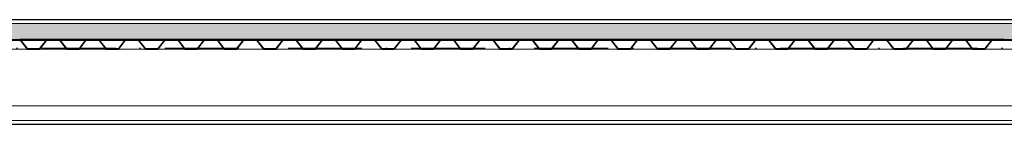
# Model space of a CAD drawing. Header units: millimetres. Extents: x 200776 to 378340, y -23587 to 19113.
# Tile 11 of 61: x 224504 to 228504, y 4675 to 5100. Entities that reach past the tile are written whole.
import ezdxf

# ---------------------------------------------------------------- set-up
doc = ezdxf.new("R2010")
doc.units = ezdxf.units.MM
doc.linetypes.add('Čerchovaná 3mm', pattern=[500, 300, -100, 0, -100])
for name, color, linetype, lineweight in [('CA_NEVHRA1', 3, 'Čerchovaná 3mm', 13), ('CA_PODLAHA', 1, 'Continuous', 25), ('CA_PODLAHA25', 7, 'Continuous', 13), ('CA_POHHRA18', 9, 'Continuous', 9), ('CA_REZY', 1, 'Continuous', 25), ('CA_SRAFY', 9, 'Continuous', 25), ('CA_ZARIZPRED', 8, 'Continuous', 13)]:
    doc.layers.add(name, color=color, linetype=linetype, lineweight=lineweight)

# ---------------------------------------------------------------- blocks, each defined once
blk = doc.blocks.new('ocelová kce final - 11542_003_OK-HALA_TaO-2_ET_AciS_2025-05-29_upr_dwg-2597525-Řez 1 - vestavek V9')
at = {"layer": 'CA_REZY'}
for p, q in [((246896, 5100), (205100, 5100)), ((205100, 5019), (246896, 5019)), ((224616.1, 5019), (224503.9, 5019)), ((224506.2, 5016.7), (224532.9, 4981.6)), ((224507.1, 5017.4), (224533.8, 4982.3)), ((224533.8, 4982.3), (224507.1, 5017.4)), ((224586.2, 4982.3), (224612.9, 5017.4)), ((224612.9, 5017.4), (224586.2, 4982.3)), ((224587.1, 4981.6), (224613.8, 5016.7)), ((224663.8, 5019), (224616.2, 5019)), ((224616.2, 5017.9), (224663.8, 5017.9)), ((224776.1, 5019), (224663.9, 5019)), ((224666.2, 5016.7), (224692.9, 4981.6)), ((224667.1, 5017.4), (224693.8, 4982.3)), ((224693.8, 4982.3), (224667.1, 5017.4)), ((224746.2, 4982.3), (224772.9, 5017.4)), ((224772.9, 5017.4), (224746.2, 4982.3)), ((224747.1, 4981.6), (224773.8, 5016.7)), ((224823.8, 5019), (224776.2, 5019)), ((224776.2, 5017.9), (224823.8, 5017.9)), ((224936.1, 5019), (224823.9, 5019)), ((224826.2, 5016.7), (224852.9, 4981.6)), ((224827.1, 5017.4), (224853.8, 4982.3)), ((224853.8, 4982.3), (224827.1, 5017.4)), ((224906.2, 4982.3), (224932.9, 5017.4)), ((224932.9, 5017.4), (224906.2, 4982.3)), ((224907.1, 4981.6), (224933.8, 5016.7)), ((224983.8, 5019), (224936.2, 5019)), ((224936.2, 5017.9), (224983.8, 5017.9)), ((225096.1, 5019), (224983.9, 5019)), ((224986.2, 5016.7), (225012.9, 4981.6)), ((224987.1, 5017.4), (225013.8, 4982.3)), ((225013.8, 4982.3), (224987.1, 5017.4)), ((225066.2, 4982.3), (225092.9, 5017.4)), ((225092.9, 5017.4), (225066.2, 4982.3)), ((225067.1, 4981.6), (225093.8, 5016.7)), ((225143.8, 5019), (225096.2, 5019)), ((225096.2, 5017.9), (225143.8, 5017.9)), ((225256.1, 5019), (225143.9, 5019)), ((225146.2, 5016.7), (225172.9, 4981.6)), ((225147.1, 5017.4), (225173.8, 4982.3)), ((225173.8, 4982.3), (225147.1, 5017.4)), ((225226.2, 4982.3), (225252.9, 5017.4)), ((225252.9, 5017.4), (225226.2, 4982.3)), ((225227.1, 4981.6), (225253.8, 5016.7)), ((225300, 5019), (225256.2, 5019)), ((225256.2, 5017.9), (225300, 5017.9)), ((225303.8, 5019), (225260, 5019)), ((225260, 5019), (225260, 5017.9)), ((225260, 5017.9), (225303.8, 5017.9)), ((225300, 5017.9), (225300, 5019)), ((225416.1, 5019), (225303.9, 5019)), ((225306.2, 5016.7), (225332.9, 4981.6)), ((225307.1, 5017.4), (225333.8, 4982.3)), ((225333.8, 4982.3), (225307.1, 5017.4)), ((225386.2, 4982.3), (225412.9, 5017.4)), ((225412.9, 5017.4), (225386.2, 4982.3)), ((225387.1, 4981.6), (225413.8, 5016.7)), ((225463.8, 5019), (225416.2, 5019)), ((225416.2, 5017.9), (225463.8, 5017.9)), ((225576.1, 5019), (225463.9, 5019)), ((225466.2, 5016.7), (225492.9, 4981.6)), ((225467.1, 5017.4), (225493.8, 4982.3)), ((225493.8, 4982.3), (225467.1, 5017.4)), ((225546.2, 4982.3), (225572.9, 5017.4)), ((225572.9, 5017.4), (225546.2, 4982.3)), ((225547.1, 4981.6), (225573.8, 5016.7)), ((225623.8, 5019), (225576.2, 5019)), ((225576.2, 5017.9), (225623.8, 5017.9)), ((225736.1, 5019), (225623.9, 5019)), ((225626.2, 5016.7), (225652.9, 4981.6)), ((225627.1, 5017.4), (225653.8, 4982.3)), ((225653.8, 4982.3), (225627.1, 5017.4)), ((225706.2, 4982.3), (225732.9, 5017.4)), ((225732.9, 5017.4), (225706.2, 4982.3)), ((225707.1, 4981.6), (225733.8, 5016.7)), ((225783.8, 5019), (225736.2, 5019)), ((225736.2, 5017.9), (225783.8, 5017.9)), ((225896.1, 5019), (225783.9, 5019)), ((225786.2, 5016.7), (225812.9, 4981.6)), ((225787.1, 5017.4), (225813.8, 4982.3)), ((225813.8, 4982.3), (225787.1, 5017.4)), ((225866.2, 4982.3), (225892.9, 5017.4)), ((225892.9, 5017.4), (225866.2, 4982.3)), ((225867.1, 4981.6), (225893.8, 5016.7)), ((225943.8, 5019), (225896.2, 5019)), ((225896.2, 5017.9), (225943.8, 5017.9)), ((226056.1, 5019), (225943.9, 5019)), ((225946.2, 5016.7), (225972.9, 4981.6)), ((225947.1, 5017.4), (225973.8, 4982.3)), ((225973.8, 4982.3), (225947.1, 5017.4)), ((226026.2, 4982.3), (226052.9, 5017.4)), ((226052.9, 5017.4), (226026.2, 4982.3)), ((226027.1, 4981.6), (226053.8, 5016.7)), ((226103.8, 5019), (226056.2, 5019)), ((226056.2, 5017.9), (226103.8, 5017.9)), ((226216.1, 5019), (226103.9, 5019)), ((226106.2, 5016.7), (226132.9, 4981.6)), ((226107.1, 5017.4), (226133.8, 4982.3)), ((226133.8, 4982.3), (226107.1, 5017.4)), ((226186.2, 4982.3), (226212.9, 5017.4)), ((226212.9, 5017.4), (226186.2, 4982.3)), ((226187.1, 4981.6), (226213.8, 5016.7)), ((226260, 5019), (226216.2, 5019)), ((226216.2, 5017.9), (226260, 5017.9)), ((226263.8, 5019), (226220, 5019)), ((226220, 5019), (226220, 5017.9)), ((226220, 5017.9), (226263.8, 5017.9)), ((226260, 5017.9), (226260, 5019)), ((226376.1, 5019), (226263.9, 5019)), ((226266.2, 5016.7), (226292.9, 4981.6)), ((226267.1, 5017.4), (226293.8, 4982.3)), ((226293.8, 4982.3), (226267.1, 5017.4)), ((226346.2, 4982.3), (226372.9, 5017.4)), ((226372.9, 5017.4), (226346.2, 4982.3)), ((226347.1, 4981.6), (226373.8, 5016.7)), ((226423.8, 5019), (226376.2, 5019)), ((226376.2, 5017.9), (226423.8, 5017.9)), ((226536.1, 5019), (226423.9, 5019)), ((226426.2, 5016.7), (226452.9, 4981.6)), ((226427.1, 5017.4), (226453.8, 4982.3)), ((226453.8, 4982.3), (226427.1, 5017.4)), ((226506.2, 4982.3), (226532.9, 5017.4)), ((226532.9, 5017.4), (226506.2, 4982.3)), ((226507.1, 4981.6), (226533.8, 5016.7)), ((226583.8, 5019), (226536.2, 5019)), ((226536.2, 5017.9), (226583.8, 5017.9)), ((226696.1, 5019), (226583.9, 5019)), ((226586.2, 5016.7), (226612.9, 4981.6)), ((226587.1, 5017.4), (226613.8, 4982.3)), ((226613.8, 4982.3), (226587.1, 5017.4)), ((226666.2, 4982.3), (226692.9, 5017.4)), ((226692.9, 5017.4), (226666.2, 4982.3)), ((226667.1, 4981.6), (226693.8, 5016.7)), ((226743.8, 5019), (226696.2, 5019)), ((226696.2, 5017.9), (226743.8, 5017.9)), ((226856.1, 5019), (226743.9, 5019)), ((226746.2, 5016.7), (226772.9, 4981.6)), ((226747.1, 5017.4), (226773.8, 4982.3)), ((226773.8, 4982.3), (226747.1, 5017.4)), ((226826.2, 4982.3), (226852.9, 5017.4)), ((226852.9, 5017.4), (226826.2, 4982.3)), ((226827.1, 4981.6), (226853.8, 5016.7)), ((226903.8, 5019), (226856.2, 5019)), ((226856.2, 5017.9), (226903.8, 5017.9)), ((227016.1, 5019), (226903.9, 5019)), ((226906.2, 5016.7), (226932.9, 4981.6)), ((226907.1, 5017.4), (226933.8, 4982.3)), ((226933.8, 4982.3), (226907.1, 5017.4)), ((226986.2, 4982.3), (227012.9, 5017.4)), ((227012.9, 5017.4), (226986.2, 4982.3)), ((226987.1, 4981.6), (227013.8, 5016.7)), ((227063.8, 5019), (227016.2, 5019)), ((227016.2, 5017.9), (227063.8, 5017.9)), ((227176.1, 5019), (227063.9, 5019)), ((227066.2, 5016.7), (227092.9, 4981.6)), ((227067.1, 5017.4), (227093.8, 4982.3)), ((227093.8, 4982.3), (227067.1, 5017.4)), ((227146.2, 4982.3), (227172.9, 5017.4)), ((227172.9, 5017.4), (227146.2, 4982.3)), ((227147.1, 4981.6), (227173.8, 5016.7)), ((227220, 5019), (227176.2, 5019)), ((227176.2, 5017.9), (227220, 5017.9)), ((227223.8, 5019), (227180, 5019)), ((227180, 5019), (227180, 5017.9)), ((227180, 5017.9), (227223.8, 5017.9)), ((227220, 5017.9), (227220, 5019)), ((227336.1, 5019), (227223.9, 5019)), ((227226.2, 5016.7), (227252.9, 4981.6)), ((227227.1, 5017.4), (227253.8, 4982.3)), ((227253.8, 4982.3), (227227.1, 5017.4)), ((227306.2, 4982.3), (227332.9, 5017.4)), ((227332.9, 5017.4), (227306.2, 4982.3)), ((227307.1, 4981.6), (227333.8, 5016.7)), ((227383.8, 5019), (227336.2, 5019)), ((227336.2, 5017.9), (227383.8, 5017.9)), ((227496.1, 5019), (227383.9, 5019)), ((227386.2, 5016.7), (227412.9, 4981.6)), ((227387.1, 5017.4), (227413.8, 4982.3)), ((227413.8, 4982.3), (227387.1, 5017.4)), ((227466.2, 4982.3), (227492.9, 5017.4)), ((227492.9, 5017.4), (227466.2, 4982.3)), ((227467.1, 4981.6), (227493.8, 5016.7)), ((227543.8, 5019), (227496.2, 5019)), ((227496.2, 5017.9), (227543.8, 5017.9)), ((227656.1, 5019), (227543.9, 5019)), ((227546.2, 5016.7), (227572.9, 4981.6)), ((227547.1, 5017.4), (227573.8, 4982.3)), ((227573.8, 4982.3), (227547.1, 5017.4)), ((227626.2, 4982.3), (227652.9, 5017.4)), ((227652.9, 5017.4), (227626.2, 4982.3)), ((227627.1, 4981.6), (227653.8, 5016.7)), ((227703.8, 5019), (227656.2, 5019)), ((227656.2, 5017.9), (227703.8, 5017.9)), ((227816.1, 5019), (227703.9, 5019)), ((227706.2, 5016.7), (227732.9, 4981.6)), ((227707.1, 5017.4), (227733.8, 4982.3)), ((227733.8, 4982.3), (227707.1, 5017.4)), ((227786.2, 4982.3), (227812.9, 5017.4)), ((227812.9, 5017.4), (227786.2, 4982.3)), ((227787.1, 4981.6), (227813.8, 5016.7)), ((227863.8, 5019), (227816.2, 5019)), ((227816.2, 5017.9), (227863.8, 5017.9)), ((227976.1, 5019), (227863.9, 5019)), ((227866.2, 5016.7), (227892.9, 4981.6)), ((227867.1, 5017.4), (227893.8, 4982.3)), ((227893.8, 4982.3), (227867.1, 5017.4)), ((227946.2, 4982.3), (227972.9, 5017.4)), ((227972.9, 5017.4), (227946.2, 4982.3)), ((227947.1, 4981.6), (227973.8, 5016.7)), ((228023.8, 5019), (227976.2, 5019)), ((227976.2, 5017.9), (228023.8, 5017.9)), ((228136.1, 5019), (228023.9, 5019)), ((228026.2, 5016.7), (228052.9, 4981.6)), ((228027.1, 5017.4), (228053.8, 4982.3)), ((228053.8, 4982.3), (228027.1, 5017.4)), ((228106.2, 4982.3), (228132.9, 5017.4)), ((228132.9, 5017.4), (228106.2, 4982.3)), ((228107.1, 4981.6), (228133.8, 5016.7)), ((228180, 5019), (228136.2, 5019)), ((228136.2, 5017.9), (228180, 5017.9)), ((228183.8, 5019), (228140, 5019)), ((228140, 5019), (228140, 5017.9)), ((228140, 5017.9), (228183.8, 5017.9)), ((228180, 5017.9), (228180, 5019)), ((228296.1, 5019), (228183.9, 5019)), ((228186.2, 5016.7), (228212.9, 4981.6)), ((228187.1, 5017.4), (228213.8, 4982.3)), ((228213.8, 4982.3), (228187.1, 5017.4)), ((228266.2, 4982.3), (228292.9, 5017.4)), ((228292.9, 5017.4), (228266.2, 4982.3)), ((228267.1, 4981.6), (228293.8, 5016.7)), ((228343.8, 5019), (228296.2, 5019)), ((228296.2, 5017.9), (228343.8, 5017.9)), ((228456.1, 5019), (228343.9, 5019)), ((228346.2, 5016.7), (228372.9, 4981.6)), ((228347.1, 5017.4), (228373.8, 4982.3)), ((228373.8, 4982.3), (228347.1, 5017.4)), ((228426.2, 4982.3), (228452.9, 5017.4)), ((228452.9, 5017.4), (228426.2, 4982.3)), ((228427.1, 4981.6), (228453.8, 5016.7)), ((228503.8, 5019), (228456.2, 5019)), ((228456.2, 5017.9), (228503.8, 5017.9)), ((224536.2, 4981.1), (224583.8, 4981.1)), ((224583.8, 4981.1), (224536.2, 4981.1)), ((224536.2, 4980), (224583.8, 4980)), ((224696.2, 4981.1), (224743.8, 4981.1)), ((224743.8, 4981.1), (224696.2, 4981.1)), ((224696.2, 4980), (224743.8, 4980)), ((224856.2, 4981.1), (224903.8, 4981.1)), ((224903.8, 4981.1), (224856.2, 4981.1)), ((224856.2, 4980), (224903.8, 4980)), ((225016.2, 4981.1), (225063.8, 4981.1)), ((225063.8, 4981.1), (225016.2, 4981.1)), ((225016.2, 4980), (225063.8, 4980)), ((225176.2, 4981.1), (225223.8, 4981.1)), ((225223.8, 4981.1), (225176.2, 4981.1)), ((225176.2, 4980), (225223.8, 4980)), ((225336.2, 4981.1), (225383.8, 4981.1)), ((225383.8, 4981.1), (225336.2, 4981.1)), ((225336.2, 4980), (225383.8, 4980)), ((225496.2, 4981.1), (225543.8, 4981.1)), ((225543.8, 4981.1), (225496.2, 4981.1)), ((225496.2, 4980), (225543.8, 4980)), ((225656.2, 4981.1), (225703.8, 4981.1)), ((225703.8, 4981.1), (225656.2, 4981.1)), ((225656.2, 4980), (225703.8, 4980)), ((225816.2, 4981.1), (225863.8, 4981.1)), ((225863.8, 4981.1), (225816.2, 4981.1)), ((225816.2, 4980), (225863.8, 4980)), ((225976.2, 4981.1), (226023.8, 4981.1)), ((226023.8, 4981.1), (225976.2, 4981.1)), ((225976.2, 4980), (226023.8, 4980)), ((226136.2, 4981.1), (226183.8, 4981.1)), ((226183.8, 4981.1), (226136.2, 4981.1)), ((226136.2, 4980), (226183.8, 4980)), ((226296.2, 4981.1), (226343.8, 4981.1)), ((226343.8, 4981.1), (226296.2, 4981.1)), ((226296.2, 4980), (226343.8, 4980)), ((226456.2, 4981.1), (226503.8, 4981.1)), ((226503.8, 4981.1), (226456.2, 4981.1)), ((226456.2, 4980), (226503.8, 4980)), ((226616.2, 4981.1), (226663.8, 4981.1)), ((226663.8, 4981.1), (226616.2, 4981.1)), ((226616.2, 4980), (226663.8, 4980)), ((226776.2, 4981.1), (226823.8, 4981.1)), ((226823.8, 4981.1), (226776.2, 4981.1)), ((226776.2, 4980), (226823.8, 4980)), ((226936.2, 4981.1), (226983.8, 4981.1)), ((226983.8, 4981.1), (226936.2, 4981.1)), ((226936.2, 4980), (226983.8, 4980)), ((227096.2, 4981.1), (227143.8, 4981.1)), ((227143.8, 4981.1), (227096.2, 4981.1)), ((227096.2, 4980), (227143.8, 4980)), ((227256.2, 4981.1), (227303.8, 4981.1)), ((227303.8, 4981.1), (227256.2, 4981.1)), ((227256.2, 4980), (227303.8, 4980)), ((227416.2, 4981.1), (227463.8, 4981.1)), ((227463.8, 4981.1), (227416.2, 4981.1)), ((227416.2, 4980), (227463.8, 4980)), ((227576.2, 4981.1), (227623.8, 4981.1)), ((227623.8, 4981.1), (227576.2, 4981.1)), ((227576.2, 4980), (227623.8, 4980)), ((227736.2, 4981.1), (227783.8, 4981.1)), ((227783.8, 4981.1), (227736.2, 4981.1)), ((227736.2, 4980), (227783.8, 4980)), ((227896.2, 4981.1), (227943.8, 4981.1)), ((227943.8, 4981.1), (227896.2, 4981.1)), ((227896.2, 4980), (227943.8, 4980)), ((228056.2, 4981.1), (228103.8, 4981.1)), ((228103.8, 4981.1), (228056.2, 4981.1)), ((228056.2, 4980), (228103.8, 4980)), ((228216.2, 4981.1), (228263.8, 4981.1)), ((228263.8, 4981.1), (228216.2, 4981.1)), ((228216.2, 4980), (228263.8, 4980)), ((228376.2, 4981.1), (228423.8, 4981.1)), ((228423.8, 4981.1), (228376.2, 4981.1)), ((228376.2, 4980), (228423.8, 4980))]:
    blk.add_line(p, q, dxfattribs=at)
for centre, radius, start, end in [((224503.8, 5015), 4.04, 36.3452, 90), ((224503.8, 5015), 2.96, 36.1815, 90), ((224503.8, 5015), 4.04, 36.3453, 88.7247), ((224616.3, 5014.8), 4.18, 91.5924, 142.6726), ((224616.2, 5015), 4.04, 90, 143.6548), ((224616.2, 5015), 2.96, 90, 143.8185), ((224663.8, 5015), 4.04, 36.3452, 90), ((224663.8, 5015), 2.96, 36.1815, 90), ((224663.8, 5015), 4.04, 36.3453, 88.7247), ((224776.3, 5014.8), 4.18, 91.5924, 142.6726), ((224776.2, 5015), 4.04, 90, 143.6548), ((224776.2, 5015), 2.96, 90, 143.8185), ((224823.8, 5015), 4.04, 36.3452, 90), ((224823.8, 5015), 2.96, 36.1815, 90), ((224823.8, 5015), 4.04, 36.3453, 88.7247), ((224936.3, 5014.8), 4.18, 91.5924, 142.6726), ((224936.2, 5015), 4.04, 90, 143.6548), ((224936.2, 5015), 2.96, 90, 143.8185), ((224983.8, 5015), 4.04, 36.3452, 90), ((224983.8, 5015), 2.96, 36.1815, 90), ((224983.8, 5015), 4.04, 36.3453, 88.7247), ((225096.3, 5014.8), 4.18, 91.5924, 142.6726), ((225096.2, 5015), 4.04, 90, 143.6548), ((225096.2, 5015), 2.96, 90, 143.8185), ((225143.8, 5015), 4.04, 36.3452, 90), ((225143.8, 5015), 2.96, 36.1815, 90), ((225143.8, 5015), 4.04, 36.3453, 88.7247), ((225256.3, 5014.8), 4.18, 91.5924, 142.6726), ((225256.2, 5015), 4.04, 90, 143.6548), ((225256.2, 5015), 2.96, 90, 143.8185), ((225303.8, 5015), 4.04, 36.3452, 90), ((225303.8, 5015), 2.96, 36.1815, 90), ((225303.8, 5015), 4.04, 36.3453, 88.7247), ((225416.3, 5014.8), 4.18, 91.5924, 142.6726), ((225416.2, 5015), 4.04, 90, 143.6548), ((225416.2, 5015), 2.96, 90, 143.8185), ((225463.8, 5015), 4.04, 36.3452, 90), ((225463.8, 5015), 2.96, 36.1815, 90), ((225463.8, 5015), 4.04, 36.3453, 88.7247), ((225576.3, 5014.8), 4.18, 91.5924, 142.6726), ((225576.2, 5015), 4.04, 90, 143.6548), ((225576.2, 5015), 2.96, 90, 143.8185), ((225623.8, 5015), 4.04, 36.3452, 90), ((225623.8, 5015), 2.96, 36.1815, 90), ((225623.8, 5015), 4.04, 36.3453, 88.7247), ((225736.3, 5014.8), 4.18, 91.5924, 142.6726), ((225736.2, 5015), 4.04, 90, 143.6548), ((225736.2, 5015), 2.96, 90, 143.8185), ((225783.8, 5015), 4.04, 36.3452, 90), ((225783.8, 5015), 2.96, 36.1815, 90), ((225783.8, 5015), 4.04, 36.3453, 88.7247), ((225896.3, 5014.8), 4.18, 91.5924, 142.6726), ((225896.2, 5015), 4.04, 90, 143.6548), ((225896.2, 5015), 2.96, 90, 143.8185), ((225943.8, 5015), 4.04, 36.3452, 90), ((225943.8, 5015), 2.96, 36.1815, 90), ((225943.8, 5015), 4.04, 36.3453, 88.7247), ((226056.3, 5014.8), 4.18, 91.5924, 142.6726), ((226056.2, 5015), 4.04, 90, 143.6548), ((226056.2, 5015), 2.96, 90, 143.8185), ((226103.8, 5015), 4.04, 36.3452, 90), ((226103.8, 5015), 2.96, 36.1815, 90), ((226103.8, 5015), 4.04, 36.3453, 88.7247), ((226216.3, 5014.8), 4.18, 91.5924, 142.6726), ((226216.2, 5015), 4.04, 90, 143.6548), ((226216.2, 5015), 2.96, 90, 143.8185), ((226263.8, 5015), 4.04, 36.3452, 90), ((226263.8, 5015), 2.96, 36.1815, 90), ((226263.8, 5015), 4.04, 36.3453, 88.7247), ((226376.3, 5014.8), 4.18, 91.5924, 142.6726), ((226376.2, 5015), 4.04, 90, 143.6548), ((226376.2, 5015), 2.96, 90, 143.8185), ((226423.8, 5015), 4.04, 36.3452, 90), ((226423.8, 5015), 2.96, 36.1815, 90), ((226423.8, 5015), 4.04, 36.3453, 88.7247), ((226536.3, 5014.8), 4.18, 91.5924, 142.6726), ((226536.2, 5015), 4.04, 90, 143.6548), ((226536.2, 5015), 2.96, 90, 143.8185), ((226583.8, 5015), 4.04, 36.3452, 90), ((226583.8, 5015), 2.96, 36.1815, 90), ((226583.8, 5015), 4.04, 36.3453, 88.7247), ((226696.3, 5014.8), 4.18, 91.5924, 142.6726), ((226696.2, 5015), 4.04, 90, 143.6548), ((226696.2, 5015), 2.96, 90, 143.8185), ((226743.8, 5015), 4.04, 36.3452, 90), ((226743.8, 5015), 2.96, 36.1815, 90), ((226743.8, 5015), 4.04, 36.3453, 88.7247), ((226856.3, 5014.8), 4.18, 91.5924, 142.6726), ((226856.2, 5015), 4.04, 90, 143.6548), ((226856.2, 5015), 2.96, 90, 143.8185), ((226903.8, 5015), 4.04, 36.3452, 90), ((226903.8, 5015), 2.96, 36.1815, 90), ((226903.8, 5015), 4.04, 36.3453, 88.7247), ((227016.3, 5014.8), 4.18, 91.5924, 142.6726), ((227016.2, 5015), 4.04, 90, 143.6548), ((227016.2, 5015), 2.96, 90, 143.8185), ((227063.8, 5015), 4.04, 36.3452, 90), ((227063.8, 5015), 2.96, 36.1815, 90), ((227063.8, 5015), 4.04, 36.3453, 88.7247), ((227176.3, 5014.8), 4.18, 91.5924, 142.6726), ((227176.2, 5015), 4.04, 90, 143.6548), ((227176.2, 5015), 2.96, 90, 143.8185), ((227223.8, 5015), 4.04, 36.3452, 90), ((227223.8, 5015), 2.96, 36.1815, 90), ((227223.8, 5015), 4.04, 36.3453, 88.7247), ((227336.3, 5014.8), 4.18, 91.5924, 142.6726), ((227336.2, 5015), 4.04, 90, 143.6548), ((227336.2, 5015), 2.96, 90, 143.8185), ((227383.8, 5015), 4.04, 36.3452, 90), ((227383.8, 5015), 2.96, 36.1815, 90), ((227383.8, 5015), 4.04, 36.3453, 88.7247), ((227496.3, 5014.8), 4.18, 91.5924, 142.6726), ((227496.2, 5015), 4.04, 90, 143.6548), ((227496.2, 5015), 2.96, 90, 143.8185), ((227543.8, 5015), 4.04, 36.3452, 90), ((227543.8, 5015), 2.96, 36.1815, 90), ((227543.8, 5015), 4.04, 36.3453, 88.7247), ((227656.3, 5014.8), 4.18, 91.5924, 142.6726), ((227656.2, 5015), 4.04, 90, 143.6548), ((227656.2, 5015), 2.96, 90, 143.8185), ((227703.8, 5015), 4.04, 36.3452, 90), ((227703.8, 5015), 2.96, 36.1815, 90), ((227703.8, 5015), 4.04, 36.3453, 88.7247), ((227816.3, 5014.8), 4.18, 91.5924, 142.6726), ((227816.2, 5015), 4.04, 90, 143.6548), ((227816.2, 5015), 2.96, 90, 143.8185), ((227863.8, 5015), 4.04, 36.3452, 90), ((227863.8, 5015), 2.96, 36.1815, 90), ((227863.8, 5015), 4.04, 36.3453, 88.7247), ((227976.3, 5014.8), 4.18, 91.5924, 142.6726), ((227976.2, 5015), 4.04, 90, 143.6548), ((227976.2, 5015), 2.96, 90, 143.8185), ((228023.8, 5015), 4.04, 36.3452, 90), ((228023.8, 5015), 2.96, 36.1815, 90), ((228023.8, 5015), 4.04, 36.3453, 88.7247), ((228136.3, 5014.8), 4.18, 91.5924, 142.6726), ((228136.2, 5015), 4.04, 90, 143.6548), ((228136.2, 5015), 2.96, 90, 143.8185), ((228183.8, 5015), 4.04, 36.3452, 90), ((228183.8, 5015), 2.96, 36.1815, 90), ((228183.8, 5015), 4.04, 36.3453, 88.7247), ((228296.3, 5014.8), 4.18, 91.5924, 142.6726), ((228296.2, 5015), 4.04, 90, 143.6548), ((228296.2, 5015), 2.96, 90, 143.8185), ((228343.8, 5015), 4.04, 36.3452, 90), ((228343.8, 5015), 2.96, 36.1815, 90), ((228343.8, 5015), 4.04, 36.3453, 88.7247), ((228456.3, 5014.8), 4.18, 91.5924, 142.6726), ((228456.2, 5015), 4.04, 90, 143.6548), ((228456.2, 5015), 2.96, 90, 143.8185), ((228503.8, 5015), 2.96, 36.1815, 90), ((224536.2, 4984), 4.04, 216.3452, 270), ((224536.3, 4984.2), 3.09, 217.3274, 268.8539), ((224536.2, 4984), 2.96, 216.1815, 270), ((224583.8, 4984), 2.96, 270, 323.8187), ((224583.8, 4984), 2.96, 270, 323.8185), ((224583.8, 4984), 4.04, 270, 323.6548), ((224696.2, 4984), 4.04, 216.3452, 270), ((224696.3, 4984.2), 3.09, 217.3274, 268.8539), ((224696.2, 4984), 2.96, 216.1815, 270), ((224743.8, 4984), 2.96, 270, 323.8187), ((224743.8, 4984), 2.96, 270, 323.8185), ((224743.8, 4984), 4.04, 270, 323.6548), ((224856.2, 4984), 4.04, 216.3452, 270), ((224856.3, 4984.2), 3.09, 217.3274, 268.8539), ((224856.2, 4984), 2.96, 216.1815, 270), ((224903.8, 4984), 2.96, 270, 323.8187), ((224903.8, 4984), 2.96, 270, 323.8185), ((224903.8, 4984), 4.04, 270, 323.6548), ((225016.2, 4984), 4.04, 216.3452, 270), ((225016.3, 4984.2), 3.09, 217.3274, 268.8539), ((225016.2, 4984), 2.96, 216.1815, 270), ((225063.8, 4984), 2.96, 270, 323.8187), ((225063.8, 4984), 2.96, 270, 323.8185), ((225063.8, 4984), 4.04, 270, 323.6548), ((225176.2, 4984), 4.04, 216.3452, 270), ((225176.3, 4984.2), 3.09, 217.3274, 268.8539), ((225176.2, 4984), 2.96, 216.1815, 270), ((225223.8, 4984), 2.96, 270, 323.8187), ((225223.8, 4984), 2.96, 270, 323.8185), ((225223.8, 4984), 4.04, 270, 323.6548), ((225336.2, 4984), 4.04, 216.3452, 270), ((225336.3, 4984.2), 3.09, 217.3274, 268.8539), ((225336.2, 4984), 2.96, 216.1815, 270), ((225383.8, 4984), 2.96, 270, 323.8187), ((225383.8, 4984), 2.96, 270, 323.8185), ((225383.8, 4984), 4.04, 270, 323.6548), ((225496.2, 4984), 4.04, 216.3452, 270), ((225496.3, 4984.2), 3.09, 217.3274, 268.8539), ((225496.2, 4984), 2.96, 216.1815, 270), ((225543.8, 4984), 2.96, 270, 323.8187), ((225543.8, 4984), 2.96, 270, 323.8185), ((225543.8, 4984), 4.04, 270, 323.6548), ((225656.2, 4984), 4.04, 216.3452, 270), ((225656.3, 4984.2), 3.09, 217.3274, 268.8539), ((225656.2, 4984), 2.96, 216.1815, 270), ((225703.8, 4984), 2.96, 270, 323.8187), ((225703.8, 4984), 2.96, 270, 323.8185), ((225703.8, 4984), 4.04, 270, 323.6548), ((225816.2, 4984), 4.04, 216.3452, 270), ((225816.3, 4984.2), 3.09, 217.3274, 268.8539), ((225816.2, 4984), 2.96, 216.1815, 270), ((225863.8, 4984), 2.96, 270, 323.8187), ((225863.8, 4984), 2.96, 270, 323.8185), ((225863.8, 4984), 4.04, 270, 323.6548), ((225976.2, 4984), 4.04, 216.3452, 270), ((225976.3, 4984.2), 3.09, 217.3274, 268.8539), ((225976.2, 4984), 2.96, 216.1815, 270), ((226023.8, 4984), 2.96, 270, 323.8187), ((226023.8, 4984), 2.96, 270, 323.8185), ((226023.8, 4984), 4.04, 270, 323.6548), ((226136.2, 4984), 4.04, 216.3452, 270), ((226136.3, 4984.2), 3.09, 217.3274, 268.8539), ((226136.2, 4984), 2.96, 216.1815, 270), ((226183.8, 4984), 2.96, 270, 323.8187), ((226183.8, 4984), 2.96, 270, 323.8185), ((226183.8, 4984), 4.04, 270, 323.6548), ((226296.2, 4984), 4.04, 216.3452, 270), ((226296.3, 4984.2), 3.09, 217.3274, 268.8539), ((226296.2, 4984), 2.96, 216.1815, 270), ((226343.8, 4984), 2.96, 270, 323.8187), ((226343.8, 4984), 2.96, 270, 323.8185), ((226343.8, 4984), 4.04, 270, 323.6548), ((226456.2, 4984), 4.04, 216.3452, 270), ((226456.3, 4984.2), 3.09, 217.3274, 268.8539), ((226456.2, 4984), 2.96, 216.1815, 270), ((226503.8, 4984), 2.96, 270, 323.8187), ((226503.8, 4984), 2.96, 270, 323.8185), ((226503.8, 4984), 4.04, 270, 323.6548), ((226616.2, 4984), 4.04, 216.3452, 270), ((226616.3, 4984.2), 3.09, 217.3274, 268.8539), ((226616.2, 4984), 2.96, 216.1815, 270), ((226663.8, 4984), 2.96, 270, 323.8187), ((226663.8, 4984), 2.96, 270, 323.8185), ((226663.8, 4984), 4.04, 270, 323.6548), ((226776.2, 4984), 4.04, 216.3452, 270), ((226776.3, 4984.2), 3.09, 217.3274, 268.8539), ((226776.2, 4984), 2.96, 216.1815, 270), ((226823.8, 4984), 2.96, 270, 323.8187), ((226823.8, 4984), 2.96, 270, 323.8185), ((226823.8, 4984), 4.04, 270, 323.6548), ((226936.2, 4984), 4.04, 216.3452, 270), ((226936.3, 4984.2), 3.09, 217.3274, 268.8539), ((226936.2, 4984), 2.96, 216.1815, 270), ((226983.8, 4984), 2.96, 270, 323.8187), ((226983.8, 4984), 2.96, 270, 323.8185), ((226983.8, 4984), 4.04, 270, 323.6548), ((227096.2, 4984), 4.04, 216.3452, 270), ((227096.3, 4984.2), 3.09, 217.3274, 268.8539), ((227096.2, 4984), 2.96, 216.1815, 270), ((227143.8, 4984), 2.96, 270, 323.8187), ((227143.8, 4984), 2.96, 270, 323.8185), ((227143.8, 4984), 4.04, 270, 323.6548), ((227256.2, 4984), 4.04, 216.3452, 270), ((227256.3, 4984.2), 3.09, 217.3274, 268.8539), ((227256.2, 4984), 2.96, 216.1815, 270), ((227303.8, 4984), 2.96, 270, 323.8187), ((227303.8, 4984), 2.96, 270, 323.8185), ((227303.8, 4984), 4.04, 270, 323.6548), ((227416.2, 4984), 4.04, 216.3452, 270), ((227416.3, 4984.2), 3.09, 217.3274, 268.8539), ((227416.2, 4984), 2.96, 216.1815, 270), ((227463.8, 4984), 2.96, 270, 323.8187), ((227463.8, 4984), 2.96, 270, 323.8185), ((227463.8, 4984), 4.04, 270, 323.6548), ((227576.2, 4984), 4.04, 216.3452, 270), ((227576.3, 4984.2), 3.09, 217.3274, 268.8539), ((227576.2, 4984), 2.96, 216.1815, 270), ((227623.8, 4984), 2.96, 270, 323.8187), ((227623.8, 4984), 2.96, 270, 323.8185), ((227623.8, 4984), 4.04, 270, 323.6548), ((227736.2, 4984), 4.04, 216.3452, 270), ((227736.3, 4984.2), 3.09, 217.3274, 268.8539), ((227736.2, 4984), 2.96, 216.1815, 270), ((227783.8, 4984), 2.96, 270, 323.8187), ((227783.8, 4984), 2.96, 270, 323.8185), ((227783.8, 4984), 4.04, 270, 323.6548), ((227896.2, 4984), 4.04, 216.3452, 270), ((227896.3, 4984.2), 3.09, 217.3274, 268.8539), ((227896.2, 4984), 2.96, 216.1815, 270), ((227943.8, 4984), 2.96, 270, 323.8187), ((227943.8, 4984), 2.96, 270, 323.8185), ((227943.8, 4984), 4.04, 270, 323.6548), ((228056.2, 4984), 4.04, 216.3452, 270), ((228056.3, 4984.2), 3.09, 217.3274, 268.8539), ((228056.2, 4984), 2.96, 216.1815, 270), ((228103.8, 4984), 2.96, 270, 323.8187), ((228103.8, 4984), 2.96, 270, 323.8185), ((228103.8, 4984), 4.04, 270, 323.6548), ((228216.2, 4984), 4.04, 216.3452, 270), ((228216.3, 4984.2), 3.09, 217.3274, 268.8539), ((228216.2, 4984), 2.96, 216.1815, 270), ((228263.8, 4984), 2.96, 270, 323.8187), ((228263.8, 4984), 2.96, 270, 323.8185), ((228263.8, 4984), 4.04, 270, 323.6548), ((228376.2, 4984), 4.04, 216.3452, 270), ((228376.3, 4984.2), 3.09, 217.3274, 268.8539), ((228376.2, 4984), 2.96, 216.1815, 270), ((228423.8, 4984), 2.96, 270, 323.8187), ((228423.8, 4984), 2.96, 270, 323.8185), ((228423.8, 4984), 4.04, 270, 323.6548)]:
    blk.add_arc(centre, radius, start, end, dxfattribs=at)
blk = doc.blocks.new('ocelová kce final - ocelová kce final-2597615-Řez 1 - vestavek V9')
blk.add_blockref('ocelová kce final - 11542_003_OK-HALA_TaO-2_ET_AciS_2025-05-29_upr_dwg-2597525-Řez 1 - vestavek V9', (0, 0))

msp = doc.modelspace()

# ---------------------------------------------------------------- hatches: boundary and pattern name
at = {"layer": 'CA_SRAFY', "lineweight": 9}
h = msp.add_hatch(dxfattribs=at)
h.set_pattern_fill('FP_13', color=256, style=0, pattern_type=2)
h.set_pattern_definition([(45, (248519.7, 1115), (-359.21, 359.21), []), (45, (248663.4, 1115), (-359.21, 359.21), []), (45, (248950.75, 1115), (-215.526, 502.8943), [203.2, -101.6, 3.353, -98.247])])
h.paths.add_polyline_path([(236175.3, 5020), (246890, 5020), (246890, 5085), (205090, 5085), (205090, 5020), (235814, 5020)])
h.paths.add_polyline_path([(289420, 5020), (289420, 5085), (274055, 5085), (274055, 5020), (289273.6, 5020)])
h.paths.add_polyline_path([(273905, 5020), (273905, 5085), (265520, 5085), (265520, 5020), (273741.4, 5020)])

# ---------------------------------------------------------------- linework, layer by layer
at = {"layer": 'CA_NEVHRA1'}
msp.add_line((205090, 4984), (246890, 4984), dxfattribs=at)
at = {"layer": 'CA_PODLAHA'}
msp.add_line((205090, 4675), (246890, 4675), dxfattribs=at)
at = {"layer": 'CA_PODLAHA25'}
for p, q in [((246890, 5085), (205090, 5085)), ((246890, 5020), (205090, 5020)), ((246890, 4980), (205090, 4980)), ((246890, 4750), (205090, 4750)), ((246890, 4690), (205090, 4690))]:
    msp.add_line(p, q, dxfattribs=at)
at = {"layer": 'CA_POHHRA18'}
msp.add_line((205090, 5016), (246890, 5016), dxfattribs=at)

# ---------------------------------------------------------------- block references
at = {"layer": 'CA_ZARIZPRED'}
msp.add_blockref('ocelová kce final - ocelová kce final-2597615-Řez 1 - vestavek V9', (0, 0), dxfattribs=at)

doc.saveas('drawing.dxf')
